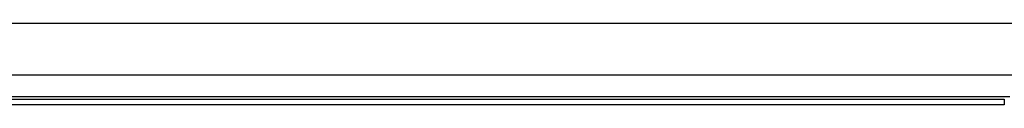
# Model space of a CAD drawing. Header units: inches. Extents: x 20 to 683, y 61 to 320.
# Tile 43 of 256: x 32.227 to 44.106, y 183.776 to 184.759. Entities that reach past the tile are written whole.
import ezdxf

# ---------------------------------------------------------------- set-up
doc = ezdxf.new("R2010")
doc.units = ezdxf.units.IN
doc.header["$MEASUREMENT"] = 0
doc.layers.add('Visible Edges(ANSI)', color=7, linetype='Continuous', lineweight=25)
doc.layers.add('Visible Tangent Edges(ANSI)', color=7, linetype='Continuous', lineweight=25)

msp = doc.modelspace()

# ---------------------------------------------------------------- linework, layer by layer
at = {"layer": 'Visible Edges(ANSI)'}
for p, q in [((21.281, 184.759), (91.217, 184.759)), ((44.444, 184.134), (25.853, 184.134)), ((26.191, 183.844), (44.106, 183.844)), ((44.106, 183.776), (26.191, 183.776))]:
    msp.add_line(p, q, dxfattribs=at)
at = {"layer": 'Visible Tangent Edges(ANSI)'}
for p, q in [((26.124, 183.875), (44.172, 183.875)), ((44.106, 183.844), (44.106, 183.776))]:
    msp.add_line(p, q, dxfattribs=at)

doc.saveas('drawing.dxf')
